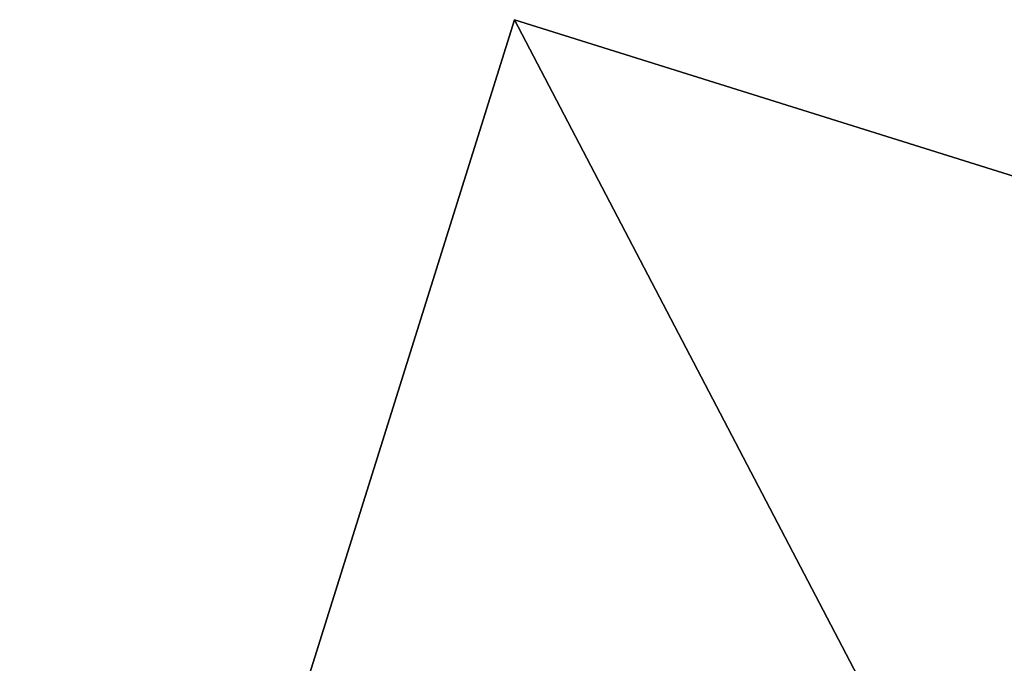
# Model space of a CAD drawing. Header units: millimetres. Extents: x -336 to 335, y 1 to 253.
# Tile 32 of 155: x -302 to -251, y 219 to 252. Entities that reach past the tile are written whole.
import ezdxf

# ---------------------------------------------------------------- set-up
doc = ezdxf.new("R2010")
doc.units = ezdxf.units.MM
doc.header["$LTSCALE"] = 25.4
doc.layers.get('0').update_dxf_attribs({"true_color": 0xff5454})

# ---------------------------------------------------------------- blocks, each defined once
blk = doc.blocks.new('COBA-ANTIQUE-III-9043.STL')
at = {"color": 29, "true_color": 0x40301e}
mesh = blk.add_polyface(dxfattribs=at)
corners = [(-276.053, 252.314, 167.061), (-335.861, 61.466, 161.661), (-335.861, 61.466, 167.061), (-276.053, 252.314, 161.661)]
mesh.append_faces([[corners[k] for k in face] for face in [(0, 1, 2), (1, 0, 3)]], dxfattribs={"vtx0": -1, "color": 29})
at = {"color": 39, "true_color": 0x42361f}
mesh = blk.add_polyface(dxfattribs=at)
corners = [(-276.053, 252.314, 161.661), (-145.013, 1.658, 161.661), (-335.861, 61.466, 161.661), (-85.205, 192.506, 161.661)]
mesh.append_faces([[corners[k] for k in face] for face in [(0, 1, 2), (1, 0, 3)]], dxfattribs={"vtx0": -1, "color": 39})
mesh = blk.add_polyface(dxfattribs=at)
corners = [(-145.013, 1.658, 167.061), (-276.053, 252.314, 167.061), (-335.861, 61.466, 167.061), (-85.205, 192.506, 167.061)]
mesh.append_faces([[corners[k] for k in face] for face in [(0, 1, 2), (1, 0, 3)]], dxfattribs={"vtx0": -1, "color": 39})
at = {"color": 29, "true_color": 0x40301e}
mesh = blk.add_polyface(dxfattribs=at)
corners = [(-276.053, 252.314, 167.061), (-85.205, 192.506, 161.661), (-276.053, 252.314, 161.661), (-85.205, 192.506, 167.061)]
mesh.append_faces([[corners[k] for k in face] for face in [(0, 1, 2), (1, 0, 3)]], dxfattribs={"vtx0": -1, "color": 29})

msp = doc.modelspace()

# ---------------------------------------------------------------- block references
at = {"color": 0}
msp.add_blockref('COBA-ANTIQUE-III-9043.STL', (0, 0), dxfattribs=at)

doc.saveas('drawing.dxf')
